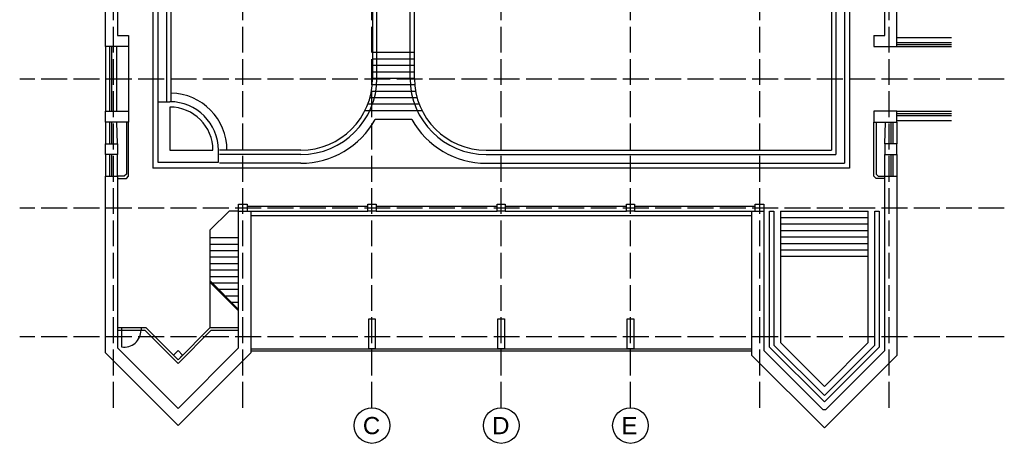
# Model space of a CAD drawing. Header units: millimetres. Extents: x -53858 to 733, y -20463 to 1307.
# Tile 254 of 256: x -53858 to -49287, y -14470 to -12502. Entities that reach past the tile are written whole.
import ezdxf

# ---------------------------------------------------------------- set-up
doc = ezdxf.new("R2010")
doc.units = ezdxf.units.MM
doc.linetypes.add('XREF_2024_11_27_RZUT_BASEN_CAD$0$ACAD_ISO02W100', pattern=[15, 12, -3])
for name, color, linetype in [('FLUID-KK-85-ARRGR', 7, 'Continuous'), ('IS_PODKLAD', 252, 'Continuous'), ('XREF_2024_11_27_RZUT_BASEN_CAD$0$_ściany', 8, 'Continuous')]:
    doc.layers.add(name, color=color, linetype=linetype)
doc.styles.add('OPIS1', font='ROMANS.SHX', dxfattribs={"width": 0.9})
doc.styles.add('XREF_2024_11_27_RZUT_BASEN_CAD$0$Standard', font='arial.ttf')

# ---------------------------------------------------------------- blocks, each defined once
blk = doc.blocks.new('XREF_2024_11_27_RZUT_BASEN_CAD')
at = {"layer": 'XREF_2024_11_27_RZUT_BASEN_CAD$0$_ściany', "linetype": 'XREF_2024_11_27_RZUT_BASEN_CAD$0$ACAD_ISO02W100', "ltscale": 10}
for p, q in [((-53422.4, -14304.5), (-53422.4, -9928.1)), ((-52822.4, -14304.5), (-52822.4, -9928.1)), ((-52222.4, -14304.5), (-52222.4, -9928.1)), ((-51622.4, -14304.5), (-51622.4, -9928.1)), ((-51022.4, -14304.5), (-51022.4, -9928.1)), ((-50422.4, -14304.5), (-50422.4, -9928.1)), ((-49822.4, -14304.5), (-49822.4, -9928.1)), ((-49287.2, -12777.4), (-53857.5, -12777.4)), ((-49287.2, -13377.4), (-53857.5, -13377.4)), ((-49287.2, -13974.9), (-53857.5, -13974.9))]:
    blk.add_line(p, q, dxfattribs=at)
at = {"layer": 'XREF_2024_11_27_RZUT_BASEN_CAD$0$_ściany'}
for p, q in [((-52199.4, -12774.9), (-52199.4, -11864.9)), ((-52045.4, -12774.9), (-52045.4, -11864.9)), ((-52025.4, -12774.9), (-52025.4, -11864.9)), ((-52219.4, -12037.9), (-52219.4, -12774.9)), ((-53239.4, -12297.9), (-53239.4, -13191.9)), ((-53216.4, -12297.9), (-53216.4, -12882.9)), ((-53175.4, -12297.9), (-53175.4, -12882.9)), ((-53155.4, -12297.9), (-53155.4, -12882.9)), ((-50089.4, -12457.9), (-50089.4, -13107.9)), ((-50069.4, -12457.9), (-50069.4, -13127.9)), ((-50028.4, -12457.9), (-50028.4, -13168.9)), ((-50005.4, -12457.9), (-50005.4, -13191.9)), ((-52025.4, -12654.9), (-52219.4, -12654.9)), ((-52025.4, -12684.9), (-52219.4, -12684.9)), ((-52025.4, -12714.9), (-52219.4, -12714.9)), ((-52025.4, -12744.9), (-52219.4, -12744.9)), ((-52025.4, -12774.9), (-52219.4, -12774.9)), ((-52020, -12834.9), (-52224.9, -12834.9)), ((-52024.1, -12804.9), (-52220.8, -12804.9)), ((-53216.4, -12882.9), (-53216.4, -13163.9)), ((-53216.4, -12882.9), (-53160.4, -12882.9)), ((-52013.1, -12864.9), (-52231.8, -12864.9)), ((-53160.4, -12907.9), (-53160.4, -13107.9)), ((-51989.7, -12924.9), (-52255.1, -12924.9)), ((-52003.1, -12894.9), (-52241.8, -12894.9)), ((-52037.1, -12965.9), (-52207.8, -12965.9)), ((-53160.4, -13107.9), (-52960.4, -13107.9)), ((-52935.4, -13163.9), (-52935.4, -13107.9)), ((-52552.4, -13107.9), (-52930.4, -13107.9)), ((-51692.4, -13107.9), (-50089.4, -13107.9)), ((-52552.4, -13127.9), (-52930.4, -13127.9)), ((-51692.4, -13127.9), (-50069.4, -13127.9)), ((-50005.4, -13191.9), (-53239.4, -13191.9)), ((-53216.4, -13163.9), (-52935.4, -13163.9)), ((-52552.4, -13168.9), (-52930.4, -13168.9)), ((-51692.4, -13168.9), (-50028.4, -13168.9)), ((-52885.4, -13390.9), (-52973.4, -13478.8)), ((-52841.4, -13390.9), (-52885.4, -13390.9)), ((-50326.4, -13390.9), (-49918.4, -13390.9)), ((-50326.4, -13420.9), (-49918.4, -13420.9)), ((-52973.4, -13932.5), (-52973.4, -13478.8)), ((-50326.4, -13450.9), (-49918.4, -13450.9)), ((-50326.4, -13480.9), (-49918.4, -13480.9)), ((-52973.4, -13514.2), (-52841.4, -13514.2)), ((-50326.4, -13510.9), (-49918.4, -13510.9)), ((-52973.4, -13544.2), (-52841.4, -13544.2)), ((-50326.4, -13540.9), (-49918.4, -13540.9)), ((-50326.4, -13570.9), (-49918.4, -13570.9)), ((-52973.4, -13574.2), (-52841.4, -13574.2)), ((-52973.4, -13604.2), (-52841.4, -13604.2)), ((-50326.4, -13600.9), (-49918.4, -13600.9)), ((-52973.4, -13634.2), (-52841.4, -13634.2)), ((-52973.4, -13664.2), (-52841.4, -13664.2)), ((-52973.4, -13694.2), (-52841.4, -13694.2)), ((-52973.4, -13715.7), (-52841.4, -13847.6)), ((-52973.4, -13722.7), (-52841.4, -13854.7)), ((-52964.9, -13724.2), (-52841.4, -13724.2)), ((-52934.9, -13754.2), (-52841.4, -13754.2)), ((-52904.9, -13784.2), (-52841.4, -13784.2)), ((-52874.9, -13814.2), (-52841.4, -13814.2)), ((-52785.4, -14030.9), (-50459.4, -14030.9)), ((-52785.4, -14040.9), (-50459.4, -14040.9))]:
    blk.add_line(p, q, dxfattribs=at)
for points in [[(-53403.4, -11589.9), (-53403.4, -12060.9), (-53352.4, -12060.9), (-53352.4, -12111.9), (-53403.4, -12111.9), (-53403.4, -12326.9), (-53352.4, -12326.9), (-53352.4, -12377.9), (-53403.4, -12377.9), (-53403.4, -12575.9), (-53352.4, -12575.9), (-53352.4, -12626.9), (-53403.4, -12626.9), (-53459.4, -12626.9), (-53459.4, -11589.9), (-53403.4, -11589.9)], [(-49892.4, -12575.9), (-49892.4, -12626.9), (-49785.4, -12626.9), (-49785.4, -11956)], [(-49892.4, -12575.9), (-49841.4, -12575.9), (-49841.4, -12377.9), (-49892.4, -12377.9), (-49892.4, -12326.9), (-49841.4, -12326.9), (-49841.4, -12111.9), (-49892.4, -12111.9), (-49892.4, -12060.9), (-49841.4, -12060.9), (-49841.4, -12060.9)], [(-49785.4, -12583.9), (-49532.6, -12583.9)], [(-49785.4, -12607.3), (-49532.6, -12607.3)], [(-53459.4, -12626.9), (-53459.4, -12926.9)], [(-53440.8, -12626.9), (-53440.8, -12926.9)], [(-53430.8, -12626.9), (-53430.8, -12926.9)], [(-53405.9, -12926.9), (-53405.9, -12626.9)], [(-53352.4, -12626.9), (-53352.4, -12926.9)], [(-49785.4, -12617.3), (-49532.6, -12617.3)], [(-49785.4, -12626.9), (-49532.6, -12626.9)], [(-53459.4, -12926.9), (-53352.4, -12926.9), (-53352.4, -12977.9), (-53459.4, -12977.9), (-53459.4, -12926.9)], [(-49785.4, -12926.9), (-49892.4, -12926.9), (-49892.4, -12977.9), (-49785.4, -12977.9), (-49785.4, -12926.9)], [(-49785.4, -12926.9), (-49532.6, -12926.9)], [(-53459.4, -12977.9), (-53459.4, -13077.9), (-53403.4, -13077.9), (-53403.4, -13128.9), (-53459.4, -13128.9), (-53459.4, -13077.9)], [(-53440.8, -12977.9), (-53440.8, -13077.9)], [(-53430.8, -12977.9), (-53430.8, -13077.9)], [(-53403.4, -13077.9), (-53405.9, -12977.9)], [(-53362.4, -12977.9), (-53362.4, -13218.9), (-53372.4, -13228.9), (-53403.4, -13228.9)], [(-53403.4, -13238.9), (-53362.4, -13238.9), (-53352.4, -13228.9), (-53352.4, -12977.9)], [(-49841.4, -13238.9), (-49882.4, -13238.9), (-49892.4, -13228.9), (-49892.4, -12977.9)], [(-49882.4, -12977.9), (-49882.4, -13218.9), (-49872.4, -13228.9), (-49841.4, -13228.9)], [(-49785.4, -12977.9), (-49785.4, -13077.9), (-49841.4, -13077.9), (-49841.4, -13128.9), (-49785.4, -13128.9), (-49785.4, -13077.9)], [(-49841.4, -13077.9), (-49838.9, -12977.9)], [(-49814.1, -12977.9), (-49814.1, -13077.9)], [(-49804.1, -12977.9), (-49804.1, -13077.9)], [(-49785.4, -12936.9), (-49532.6, -12936.9)], [(-49785.4, -12946.9), (-49532.6, -12946.9)], [(-49785.4, -12969.9), (-49532.6, -12969.9)], [(-53459.4, -13128.9), (-53459.4, -13228.9), (-53403.4, -13228.9), (-53403.4, -14026.9)], [(-53440.8, -13128.9), (-53440.8, -13228.9)], [(-53430.8, -13128.9), (-53430.8, -13228.9)], [(-53403.4, -13228.9), (-53403.4, -13128.9)], [(-49841.4, -13228.9), (-49841.4, -13128.9)], [(-49814.1, -13128.9), (-49814.1, -13228.9)], [(-49804.1, -13128.9), (-49804.1, -13228.9)], [(-49785.4, -13128.9), (-49785.4, -13228.9)], [(-53403.4, -14026.9), (-53122.4, -14307.9), (-52841.4, -14026.9), (-52841.4, -13390.9), (-52785.4, -13390.9), (-52785.4, -14050.1), (-53122.4, -14387.1), (-53459.4, -14050.1), (-53459.4, -13228.9)], [(-49785.4, -13228.9), (-49785.4, -14061.5), (-50122.4, -14398.5), (-50459.4, -14061.5), (-50459.4, -13390.9), (-50403.4, -13390.9)], [(-50403.4, -13390.9), (-50403.4, -14038.3), (-50129.5, -14312.3), (-50115.4, -14312.3), (-49841.4, -14038.3), (-49841.4, -13228.9)], [(-49841.4, -13228.9), (-49785.4, -13228.9)], [(-52841.4, -13390.9), (-52841.4, -13358.9), (-52801.4, -13358.9), (-52801.4, -13390.9)], [(-52801.4, -13368.9), (-52241.4, -13368.9)], [(-52785.4, -13390.9), (-52241.4, -13390.9)], [(-52203.4, -13368.9), (-51641.4, -13368.9)], [(-52203.4, -13390.9), (-51641.4, -13390.9)], [(-51603.4, -13368.9), (-51041.4, -13368.9)], [(-51603.4, -13390.9), (-51041.4, -13390.9)], [(-51003.4, -13368.9), (-50443.4, -13368.9)], [(-51003.4, -13390.9), (-50459.4, -13390.9)], [(-50443.4, -13390.9), (-50443.4, -13358.9), (-50403.4, -13358.9), (-50403.4, -13390.9)], [(-50356.4, -13390.9), (-50356.4, -14014.6), (-50122.4, -14248.6), (-49888.4, -14014.6), (-49888.4, -13390.9), (-49868.4, -13390.9), (-49868.4, -14022.9), (-50122.4, -14276.9), (-50376.4, -14022.9), (-50376.4, -13390.9), (-50356.4, -13390.9)], [(-50326.4, -13390.9), (-50326.4, -14002.2), (-50122.4, -14206.2), (-49918.4, -14002.2), (-49918.4, -13390.9)], [(-52785.4, -13411.9), (-50459.4, -13411.9)], [(-53403.4, -13932.5), (-53271.5, -13932.5), (-53122.4, -14081.6), (-52973.4, -13932.5), (-52841.4, -13932.5)], [(-53384.3, -13932.5), (-53384.3, -14022.5)], [(-53384.3, -13932.5), (-53294.3, -13932.5), (-53294.3, -13944.5)], [(-53403.4, -13944.5), (-53276.5, -13944.5), (-53122.4, -14098.6), (-52968.4, -13944.5), (-52841.4, -13944.5)]]:
    blk.add_lwpolyline(points, dxfattribs=at)
for points in [[(-52241.4, -13358.9), (-52203.4, -13358.9), (-52203.4, -13390.9), (-52241.4, -13390.9)], [(-51641.4, -13358.9), (-51603.4, -13358.9), (-51603.4, -13390.9), (-51641.4, -13390.9)], [(-51041.4, -13358.9), (-51003.4, -13358.9), (-51003.4, -13390.9), (-51041.4, -13390.9)], [(-52237.4, -13890.9), (-52207.4, -13890.9), (-52207.4, -14030.9), (-52237.4, -14030.9)], [(-51637.4, -13890.9), (-51607.4, -13890.9), (-51607.4, -14030.9), (-51637.4, -14030.9)], [(-51037.4, -13890.9), (-51007.4, -13890.9), (-51007.4, -14030.9), (-51037.4, -14030.9)], [(-53122.4, -14081.6), (-53101.2, -14060.4), (-53122.4, -14039.2), (-53143.7, -14060.4)]]:
    blk.add_lwpolyline(points, close=True, dxfattribs=at)
for centre in [(-52222.4, -14387.3), (-51622.4, -14387.3), (-51022.4, -14387.3)]:
    blk.add_circle(centre, 82.8, dxfattribs=at)
for centre, radius, start, end in [((-52552.4, -12774.9), 333, 270, 0), ((-52552.4, -12774.9), 353, 270, 0), ((-51692.4, -12774.9), 353, 180, 270), ((-51692.4, -12774.9), 333, 180, 270), ((-53160.4, -13107.9), 225, 0, 90), ((-53160.4, -13107.9), 265, 0, 88.9189), ((-53160.4, -13107.9), 200, 0, 90), ((-52552.4, -12774.9), 394, 270, 331.0025), ((-51692.4, -12774.9), 394, 208.9975, 270), ((-53373.1, -13944.5), 78.8, 261.8288, 0)]:
    blk.add_arc(centre, radius, start, end, dxfattribs=at)
at = {"layer": 'XREF_2024_11_27_RZUT_BASEN_CAD$0$_ściany', "style": 'XREF_2024_11_27_RZUT_BASEN_CAD$0$Standard'}
for s, p in [('C', (-52264.7, -14427.6)), ('D', (-51664.7, -14427.6)), ('E', (-51064.7, -14427.6))]:
    blk.add_text(s, height=80, dxfattribs=at).set_placement(p)

msp = doc.modelspace()

# ---------------------------------------------------------------- block references
at = {"layer": 'IS_PODKLAD'}
msp.add_blockref('XREF_2024_11_27_RZUT_BASEN_CAD', (0, 0), dxfattribs=at)

# ---------------------------------------------------------------- texts
at = {"layer": 'FLUID-KK-85-ARRGR', "color": 3, "char_height": 8.5, "attachment_point": 5, "style": 'OPIS1'}
for insert in [(-51670.2, -14008.3), (-51070.2, -14008.3)]:
    msp.add_mtext('\\P', dxfattribs=dict(at, insert=insert))

doc.saveas('drawing.dxf')
